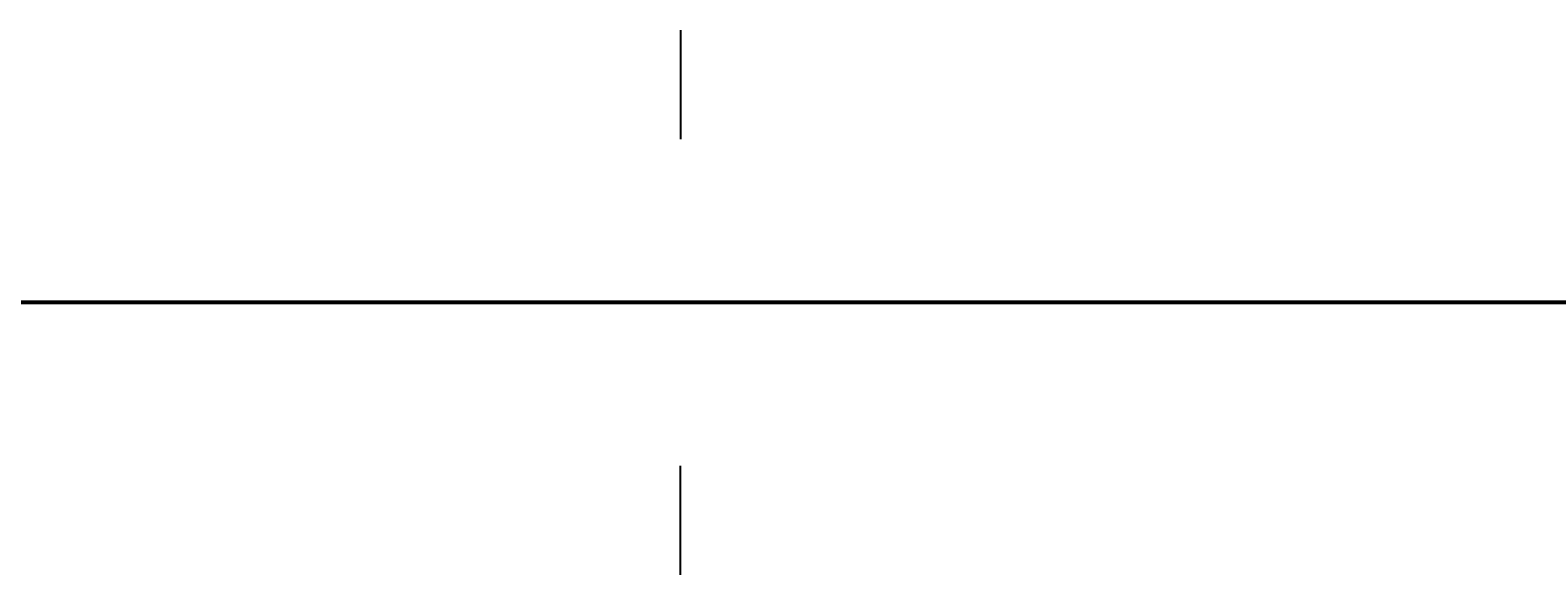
# Model space of a CAD drawing. Header units: millimetres. Extents: x -12354389001 to 271431, y -126469 to 48347.
# Tile 45 of 79: x -12333585953 to -12333123000, y -126265 to 40888. Entities that reach past the tile are written whole.
import ezdxf
from ezdxf.enums import TextEntityAlignment as Align

# ---------------------------------------------------------------- set-up
doc = ezdxf.new("R2010")
doc.units = ezdxf.units.MM
for name, pattern in [('1', [0]), ('4', [5, 3, -2]), ('BGS', [10, 0, 10])]:
    doc.linetypes.add(name, pattern=pattern)
doc.layers.get('0').update_dxf_attribs({"lineweight": 9})
doc.layers.add('00 opisy', color=7, linetype='Continuous', lineweight=25)
doc.layers.add('EBUPP', color=7, linetype='1', lineweight=30)
for name, color, linetype in [('EADOD', 7, 'Continuous'), ('EADTD', 7, 'Continuous'), ('EBTPO', 4, '4'), ('EBUOA', 7, 'Continuous'), ('EDZPD', 3, '1'), ('EDZTD', 3, 'Continuous'), ('SDROK', 7, 'Continuous'), ('SDRPK', 7, '1'), ('SZOPO', 7, 'BGS'), ('SZZPZ', 102, 'Continuous'), ('UCCPOR', 6, '1'), ('UEEOO', 1, 'Continuous'), ('UEEPA', 1, '1'), ('UEEPON', 1, '1'), ('UEETO', 1, 'Continuous'), ('UGGOO', 2, 'Continuous'), ('UGGPOR', 2, '1'), ('UKKOA', 7, 'Continuous'), ('UKKOO', 1, 'Continuous'), ('UKKPA', 1, '1'), ('UKKPB', 1, '1'), ('UKKTO', 1, 'Continuous'), ('UTTPO', 1, '1'), ('UTTTO', 2, 'Continuous'), ('UWWPO', 5, '4'), ('UWWTO', 5, 'Continuous'), ('WUKOS', 7, 'Continuous'), ('WUKPS', 7, '1'), ('ZAKRES', 2, '1')]:
    doc.layers.add(name, color=color, linetype=linetype)
doc.styles.get("Standard").update_dxf_attribs({"font": 'arial.ttf'})

# ---------------------------------------------------------------- blocks, each defined once
blk = doc.blocks.new('DLI')
blk.add_circle((0, 0), 0.09)
for centre, start, end in [((0, 0.750093), 30.14144, 149.85856), ((-0.713298, 0.231779), 102.145781, 221.858708), ((0.713298, 0.231779), 318.141292, 77.854219), ((-0.440797, -0.606751), 174.149498, 293.852913), ((0.440797, -0.606751), 246.147087, 5.850502)]:
    blk.add_arc(centre, 0.75, start, end)
blk = doc.blocks.new('TRA')
for p, q in [((-5.5, 2.7539), (-5.5, 1.7539)), ((-4.5, 2.7539), (-4.5, 1.7539)), ((4.5, 2.7539), (4.5, 1.7539)), ((5.5, 2.7539), (5.5, 1.7539)), ((-0.5, -2.2461), (-0.5, -3.2461)), ((0.5, -2.2461), (0.5, -3.2461))]:
    blk.add_line(p, q)
blk = doc.blocks.new('PNN')
for p, q in [((5.2, 0), (4.0686, 1.1314)), ((1.2, 0), (9.2, 0)), ((5.2, 0), (4.0686, -1.1314))]:
    blk.add_line(p, q)
blk = doc.blocks.new('SLS')
blk.add_circle((0, 0), 0.35)
blk = doc.blocks.new('LAT')
for p, q in [((0, 1.2), (0, 2)), ((-2, 0), (-1.2, 0)), ((1.2, 0), (2, 0)), ((0, -1.2), (0, -2))]:
    blk.add_line(p, q)
blk = doc.blocks.new('WLZ')
blk.add_circle((0, 0), 0.4)
blk = doc.blocks.new('WSP')
blk.add_circle((0, 0), 0.09)
blk = doc.blocks.new('Wrocławska 82')
at = {"layer": 'EBTPO', "linetype": '1'}
blk.add_line((-295145.85, 33807.06), (-295142.93, 33806.12), dxfattribs=at)
at = {"layer": 'EBUPP', "linetype": '1'}
for p, q in [((-295175.47, 34070.53), (-295124.37, 34060.31)), ((-295127.52, 34044.58), (-295178.62, 34054.81)), ((-295138.98, 33894.15), (-295129.49, 33934.97)), ((-295143.81, 33887.67), (-295142.14, 33894.88)), ((-295142.14, 33894.88), (-295138.98, 33894.15)), ((-295118.75, 33881.83), (-295143.81, 33887.67)), ((-295153.05, 33750), (-295144.14, 33785.5)), ((-295144.14, 33785.5), (-295127.01, 33781.2)), ((-295127.01, 33781.2), (-295134.84, 33750)), ((-295134.84, 33750), (-295144.89, 33709.93)), ((-295144.89, 33709.93), (-295162.03, 33714.23))]:
    blk.add_line(p, q, dxfattribs=at)
at = {"layer": 'EDZPD', "linetype": '1'}
for p, q in [((-295131.66, 34101.89), (-295162.23, 34112.55)), ((-295133.89, 34092.47), (-295165.07, 34103.31)), ((-295131, 33690.2), (-295154.59, 33689.94)), ((-295148.1, 33681.92), (-295130.71, 33680.71))]:
    blk.add_line(p, q, dxfattribs=at)
at = {"layer": 'SDRPK', "linetype": '1'}
for p, q in [((-295151.79, 34126.46), (-295141.84, 34122.85)), ((-295141.84, 34122.85), (-295131.86, 34119.49)), ((-295131.86, 34119.49), (-295134.21, 34108.72)), ((-295149.51, 34113.41), (-295134.24, 34108.73)), ((-295143.3, 34108.34), (-295142.34, 34111.21)), ((-295137.45, 34109.71), (-295138.16, 34105.38)), ((-295134.24, 34108.73), (-295104.56, 34098.51)), ((-295147.6, 34105.14), (-295143.3, 34108.34)), ((-295137.34, 34101.62), (-295154.94, 34107.66)), ((-295138.16, 34105.38), (-295137.34, 34101.62)), ((-295121.95, 34096.54), (-295137.34, 34101.62)), ((-295153.05, 34101.12), (-295139.23, 34096.28)), ((-295139.23, 34096.28), (-295125.36, 34091.57)), ((-295171.24, 34091.47), (-295115.97, 34080.35)), ((-295135.24, 34039.22), (-295145.57, 34041.11)), ((-295123.95, 34036.63), (-295135.24, 34039.22)), ((-295159.05, 33941.72), (-295144.31, 33938.36)), ((-295144.31, 33938.36), (-295131.09, 33935.34)), ((-295131.09, 33935.32), (-295140.37, 33895.44)), ((-295140.37, 33895.44), (-295147.37, 33897.28)), ((-295141.68, 33848.77), (-295146.94, 33853.58)), ((-295145.05, 33835.4), (-295145.79, 33834.71)), ((-295143.94, 33834.21), (-295145.05, 33835.4)), ((-295147.17, 33831.35), (-295143.94, 33834.21)), ((-295154.79, 33692.82), (-295132.22, 33693.35)), ((-295146.23, 33688.68), (-295131.01, 33686.69)), ((-295148.55, 33684.78), (-295139.99, 33684.86)), ((-295139.99, 33684.86), (-295132.89, 33684.78)), ((-295143.53, 33680.9), (-295133.85, 33664.95)), ((-295145.19, 33680.51), (-295135.35, 33664.52)), ((-295134.41, 33663.2), (-295132.95, 33660.57))]:
    blk.add_line(p, q, dxfattribs=at)
at = {"layer": 'SDRPK', "linetype": '4'}
for p, q in [((-295139.03, 34105.41), (-295151.99, 34110.03)), ((-295123.27, 34099.65), (-295139.03, 34105.41)), ((-295152.95, 34046.03), (-295131.23, 34041.75)), ((-295144.5, 34006.51), (-295144.28, 34007.35)), ((-295144.28, 34007.35), (-295142.86, 34006.99)), ((-295144.02, 34006.39), (-295143.81, 34007.23)), ((-295143.55, 34006.27), (-295143.33, 34007.11)), ((-295143.23, 34005.51), (-295142.86, 34006.99)), ((-295138.31, 34005.83), (-295142.86, 34006.99)), ((-295143.07, 34006.15), (-295144.5, 34006.51)), ((-295138.69, 34004.36), (-295138.31, 34005.83)), ((-295143.23, 34005.51), (-295138.69, 34004.36)), ((-295189.98, 33987.28), (-295142.01, 33973.96)), ((-295198.28, 33984.08), (-295143.61, 33968.66)), ((-295142.01, 33973.96), (-295143.61, 33968.66)), ((-295144.31, 33938.36), (-295143.16, 33943.57)), ((-295143.16, 33943.57), (-295127.95, 33940.14)), ((-295150.93, 33897.07), (-295141.61, 33879.84)), ((-295170.01, 33822.36), (-295122.69, 33806.84)), ((-295145.42, 33792.21), (-295099.98, 33821.45)), ((-295130.52, 33807.05), (-295171.02, 33820.16)), ((-295100.28, 33818.61), (-295143.52, 33791.47)), ((-295149.8, 33795.83), (-295143.16, 33793.66)), ((-295141.1, 33792.99), (-295136.22, 33791.39)), ((-295130.97, 33787.61), (-295143.28, 33791.66)), ((-295150.19, 33771.54), (-295143.52, 33791.47)), ((-295136.22, 33791.39), (-295110.67, 33783.05)), ((-295144.83, 33785.66), (-295146.89, 33777.21)), ((-295144.83, 33785.66), (-295144.17, 33785.5)), ((-295142.91, 33709.43), (-295132.74, 33750)), ((-295162.66, 33713.9), (-295145.03, 33709.45)), ((-295145.03, 33709.45), (-295144.89, 33709.93)), ((-295144.89, 33709.93), (-295142.91, 33709.43))]:
    blk.add_line(p, q, dxfattribs=at)
at = {"layer": 'SDRPK', "linetype": '1'}
blk.add_circle((-295145.06, 33949.6), 0.6, dxfattribs=at)
for centre, radius, start, end in [((-295178.7567, 33931.3413), 63.49, 304.200017, 309.936537), ((-295154.6364, 33849.0523), 37.5, 40.42656, 63.66378), ((-295148.4497, 33886.9255), 9.72, 227.23148, 303.60547), ((-295146.5118, 33859.5319), 13.86, 57.72132, 114.63899), ((-295148.0286, 33857.7619), 16.17, 7.02662, 56.52661), ((-295110.8606, 33886.0764), 54.06, 208.32063, 237.446), ((-295137.0372, 33852.9459), 4.34, 294.60739, 350.23818), ((-295138.6691, 33854.8894), 6.82, 243.80173, 300.28275), ((-294985.5532, 34169.988), 363.86, 244.891716, 247.354427), ((-295123.4892, 33635.7056), 31.16, 112.37335, 126.97282), ((-295125.075, 33639.3627), 25.6, 111.38605, 123.7835)]:
    blk.add_arc(centre, radius, start, end, dxfattribs=at)
at = {"layer": 'SZOPO', "linetype": 'BGS'}
for p, q in [((-295186.65, 34110.57), (-295142.52, 34095.29)), ((-295142.52, 34095.29), (-295117.06, 34086.32)), ((-295151.76, 34085.96), (-295136.88, 34083.01)), ((-295136.88, 34083.01), (-295123.56, 34080.36)), ((-295144.65, 34045.66), (-295128.44, 34042.55)), ((-295148.46, 34040.76), (-295121, 34035.15)), ((-295143.92, 33785.44), (-295142.68, 33790.8)), ((-295142.68, 33790.8), (-295132.77, 33787.53)), ((-295172.03, 33689.82), (-295109.35, 33691.13)), ((-295126.2, 33688.96), (-295135.1, 33690.38)), ((-295148.47, 33679.88), (-295140.44, 33681.55)), ((-295140.44, 33681.55), (-295131.12, 33680.19))]:
    blk.add_line(p, q, dxfattribs=at)
at = {"layer": 'UCCPOR', "linetype": '1'}
for p, q in [((-295090.28, 33938.11), (-295167.63, 33966.32)), ((-295091.31, 33937.53), (-295168.77, 33965.78)), ((-295138, 33786.02), (-295138.3, 33784.03)), ((-295071.67, 33770.07), (-295138, 33786.02)), ((-295137.32, 33785), (-295137.49, 33783.83)), ((-295071.85, 33769.26), (-295137.32, 33785))]:
    blk.add_line(p, q, dxfattribs=at)
at = {"layer": 'UEEPON', "linetype": '1'}
for p, q in [((-295135.62, 34119.39), (-295133.98, 34124.2)), ((-295136.79, 34116.99), (-295135.62, 34119.39)), ((-295138.01, 34114.46), (-295136.79, 34116.99)), ((-295140.04, 34110.29), (-295138.01, 34114.46)), ((-295145.66, 34109.61), (-295140.04, 34110.29)), ((-295145.66, 34109.61), (-295138.45, 34106.63)), ((-295138.45, 34106.63), (-295128.89, 34102.71)), ((-295153.68, 34100.01), (-295143.87, 34096.51)), ((-295143.87, 34096.51), (-295134.61, 34093.46)), ((-295134.61, 34093.46), (-295127.39, 34091.08)), ((-295145.11, 34087.02), (-295156.87, 34089.47)), ((-295134.86, 34085.12), (-295144.61, 34087.02)), ((-295132.1, 34084.59), (-295134.86, 34085.12)), ((-295149.32, 34041.65), (-295127.61, 34037.23)), ((-295148.57, 34039.51), (-295123.93, 34034.57)), ((-295140.66, 33839.3), (-295147.94, 33845.17)), ((-295150.12, 33842.72), (-295141.28, 33836.86)), ((-295136.35, 33837.11), (-295140.21, 33839.04)), ((-295134.09, 33835.99), (-295136.35, 33837.11)), ((-295141.28, 33836.86), (-295127.02, 33830.82)), ((-295128.05, 33789.38), (-295146.85, 33795.57)), ((-295162.97, 33691.13), (-295125.59, 33691.79)), ((-295140.13, 33689.4), (-295139.52, 33689.56)), ((-295139.52, 33689.56), (-295133.26, 33689.26))]:
    blk.add_line(p, q, dxfattribs=at)
at = {"layer": 'UEETO'}
for p, q in [((-295151.646, 34029.7849), (-295142.4175, 34029.7849)), ((-295137.915, 33880.9171), (-295129.8808, 33880.9171)), ((-295136.4247, 33784.6245), (-295128.4448, 33784.6245))]:
    blk.add_line(p, q, dxfattribs=at)
at = {"layer": 'UGGPOR', "linetype": '1'}
for p, q in [((-295156.47, 34109.39), (-295137.24, 34102.57)), ((-295137.24, 34102.57), (-295124.77, 34098.25)), ((-295144.79, 34097.74), (-295147.35, 34098.63)), ((-295138.52, 34095.58), (-295144.79, 34097.74)), ((-295128.38, 34092.19), (-295138.52, 34095.58))]:
    blk.add_line(p, q, dxfattribs=at)
at = {"layer": 'UKKOA'}
for p, q in [((-295148.7862, 34129.9693), (-295142.4022, 34129.9693)), ((-295136.07, 34122.72), (-295139.7909, 34120.3399)), ((-295146.0445, 34120.3399), (-295139.7909, 34120.3399)), ((-295135.45, 34075.71), (-295134.105, 34076.7253)), ((-295144.801, 33949.8088), (-295144.3759, 33949.9886)), ((-295144.3759, 33949.9886), (-295138.3828, 33949.9886)), ((-295143.1614, 33901.4671), (-295142.6828, 33901.8598)), ((-295142.6828, 33901.8598), (-295136.6897, 33901.8598)), ((-295135.5597, 33873.59), (-295129.1758, 33873.59))]:
    blk.add_line(p, q, dxfattribs=at)
at = {"layer": 'UKKPB', "linetype": '1'}
for p, q in [((-295144.06, 34125.53), (-295150.76, 34127.89)), ((-295140.58, 34124.3), (-295144.06, 34125.53)), ((-295136.36, 34122.82), (-295140.58, 34124.3)), ((-295136.08, 34122.72), (-295136.36, 34122.82)), ((-295135.79, 34122.62), (-295136.08, 34122.72)), ((-295126.78, 34119.73), (-295135.79, 34122.62)), ((-295152.22, 34079.13), (-295144.21, 34077.57)), ((-295144.21, 34077.57), (-295135.74, 34075.77)), ((-295135.74, 34075.77), (-295135.16, 34075.65)), ((-295135.16, 34075.65), (-295131.67, 34074.91)), ((-295143.74, 34075.34), (-295135.68, 34075.52)), ((-295144.28, 34075.33), (-295143.74, 34075.34)), ((-295135.45, 34075.41), (-295136.76, 34069.06)), ((-295148.69, 34075.23), (-295144.28, 34075.33)), ((-295136.76, 34069.06), (-295136.87, 34068.53)), ((-295136.87, 34068.53), (-295138.01, 34063.04)), ((-295132.85, 34000), (-295143.65, 33959.98)), ((-295138.78, 33974.59), (-295133.62, 33993.33)), ((-295145.82, 33948.1), (-295138.78, 33974.59)), ((-295143.65, 33959.98), (-295146.48, 33948.96)), ((-295149.54, 33942.32), (-295134.9, 33938.83)), ((-295134.9, 33938.83), (-295139.31, 33919.62)), ((-295139.31, 33919.62), (-295140.14, 33916.03)), ((-295140.14, 33916.03), (-295143.45, 33901.57)), ((-295143.54, 33901), (-295146.92, 33886.14)), ((-295146.7, 33885.74), (-295142.87, 33884.12)), ((-295142.87, 33884.12), (-295139.47, 33882.69)), ((-295139.47, 33882.69), (-295125.4, 33876.77)), ((-295136.38, 33671.17), (-295169.13, 33672.21)), ((-295179.91, 33671.5), (-295141.58, 33670.39)), ((-295111.37, 33671.13), (-295136.38, 33671.17)), ((-295141.58, 33670.39), (-295130.34, 33669.95))]:
    blk.add_line(p, q, dxfattribs=at)
at = {"layer": 'UKKTO'}
for p, q in [((-295135.45, 34075.71), (-295134.2153, 34076.2981)), ((-295134.2153, 34076.2981), (-295125.9639, 34076.2981)), ((-295145.06, 33949.6), (-295144.507, 33949.0328)), ((-295144.507, 33949.0328), (-295136.527, 33949.0328)), ((-295143.42, 33901.27), (-295143.1149, 33901.8899)), ((-295143.1149, 33901.8899), (-295135.1892, 33901.8899)), ((-295137.1198, 33873.761), (-295128.6513, 33873.761))]:
    blk.add_line(p, q, dxfattribs=at)
at = {"layer": 'UTTPO', "linetype": '1'}
for p, q in [((-295157.27, 33949.21), (-295140.37, 33945.7)), ((-295140.37, 33945.7), (-295137.52, 33944.51)), ((-295137.52, 33944.51), (-295124.74, 33941.59))]:
    blk.add_line(p, q, dxfattribs=at)
at = {"layer": 'UWWPO', "linetype": '1'}
for p, q in [((-295147.82, 34128.25), (-295138.8, 34125.89)), ((-295158.6, 34069.8), (-295137.63, 34065.73)), ((-295137.63, 34065.73), (-295138.15, 34063.07)), ((-295137.63, 34065.73), (-295123.82, 34063.06)), ((-295122.4, 33870.28), (-295155.95, 33881.78)), ((-295153.23, 33875.25), (-295122.35, 33868.7)), ((-295122.35, 33868.7), (-295155.71, 33871.84))]:
    blk.add_line(p, q, dxfattribs=at)
at = {"layer": 'UWWTO'}
blk.add_line((-295136.7088, 33879.6811), (-295128.7288, 33879.6811), dxfattribs=at)
at = {"layer": 'WUKPS', "linetype": '1'}
for p, q in [((-295163.83, 33825.5), (-295123.5, 33812.02)), ((-295150.42, 33821.73), (-295116.97, 33810.52)), ((-295144.34, 33819.69), (-295144.44, 33819.37)), ((-295118.38, 33809.61), (-295148.65, 33819.51)), ((-295143.39, 33819.37), (-295143.6, 33818.74)), ((-295144.74, 33818.24), (-295144.48, 33819.03)), ((-295142.44, 33819.06), (-295142.55, 33818.74)), ((-295141.49, 33818.74), (-295141.71, 33818.1)), ((-295143.79, 33817.92), (-295143.66, 33818.32)), ((-295142.84, 33817.61), (-295142.59, 33818.4)), ((-295140.54, 33818.42), (-295140.65, 33818.1)), ((-295139.6, 33818.1), (-295139.81, 33817.47)), ((-295138.65, 33817.78), (-295138.75, 33817.47)), ((-295141.89, 33817.3), (-295141.76, 33817.69)), ((-295140.94, 33816.99), (-295140.69, 33817.76)), ((-295137.7, 33817.47), (-295137.91, 33816.83)), ((-295139.04, 33816.37), (-295138.79, 33817.13)), ((-295136.75, 33817.15), (-295136.86, 33816.83)), ((-295139.99, 33816.68), (-295139.86, 33817.06)), ((-295135.8, 33816.83), (-295136.01, 33816.2)), ((-295137.14, 33815.75), (-295136.9, 33816.49)), ((-295134.85, 33816.51), (-295134.96, 33816.2)), ((-295138.09, 33816.06), (-295137.97, 33816.43)), ((-295136.19, 33815.44), (-295136.07, 33815.81)), ((-295135.24, 33815.13), (-295135, 33815.86)), ((-295134.29, 33814.82), (-295134.17, 33815.18)), ((-295142.98, 33786.73), (-295126.38, 33783.22)), ((-295142.01, 33786.52), (-295142.21, 33785.56)), ((-295140.05, 33786.11), (-295140.16, 33785.6)), ((-295135.32, 33783.92), (-295143.32, 33785.83)), ((-295138.09, 33785.7), (-295138.32, 33784.63)), ((-295136.14, 33785.28), (-295136.26, 33784.73)), ((-295134.18, 33784.87), (-295134.43, 33783.7)), ((-295126.85, 33781.83), (-295135.32, 33783.92))]:
    blk.add_line(p, q, dxfattribs=at)
for centre, radius in [((-295142.57, 33806.08), 0.37), ((-295144.9, 33799.58), 0.4)]:
    blk.add_circle(centre, radius, dxfattribs=at)
at = {"layer": 'ZAKRES', "linetype": '1'}
for p, q in [((-295181.58, 34109.08), (-295102.2, 34081.48)), ((-295071.02, 33691.65), (-295172.22, 33689.55))]:
    blk.add_line(p, q, dxfattribs=at)
at = {"layer": 'SZZPZ'}
for name, p in [('TRA', (-295134.24, 34104.64)), ('DLI', (-295145.94, 34094.18)), ('DLI', (-295140.07, 34092.13)), ('TRA', (-295149.05, 34089.56)), ('DLI', (-295135.13, 34090.5)), ('TRA', (-295131.43, 34084.94)), ('DLI', (-295141.93, 34038.07)), ('DLI', (-295136.05, 34036.33)), ('TRA', (-295138.72, 34025.94)), ('TRA', (-295147.76, 33988.36)), ('TRA', (-295145.61, 33954)), ('TRA', (-295146.29, 33864.99)), ('DLI', (-295143.17, 33863.58)), ('TRA', (-295140.08, 33854.64)), ('TRA', (-295134.92, 33824.16)), ('DLI', (-295145.93, 33817.88)), ('DLI', (-295143.48, 33816.81)), ('DLI', (-295141.47, 33816.1)), ('DLI', (-295138.91, 33815.24)), ('DLI', (-295135.72, 33814.25)), ('DLI', (-295132.77, 33813.09)), ('TRA', (-295133.78, 33802.25)), ('TRA', (-295149.61, 33680.7)), ('TRA', (-295134.82, 33674.96)), ('TRA', (-295144.03, 33666.23))]:
    blk.add_blockref(name, p, dxfattribs=at)
at = {"layer": 'UEEOO', "rotation": 161.809999}
blk.add_blockref('PNN', (-295127.56, 34100.13), dxfattribs=at)
at = {"layer": 'UEEPA'}
for p, rotation in [((-295144.86, 34087.02), 88.880012), ((-295140.44, 33839.13), 89.99999900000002), ((-295140.37, 33689.32), 87.510013)]:
    blk.add_blockref('LAT', p, dxfattribs=dict(at, rotation=rotation))
for p in [(-295144.86, 34087.02), (-295140.44, 33839.13), (-295140.37, 33689.32)]:
    blk.add_blockref('SLS', p, dxfattribs=at)
at = {"layer": 'UKKPA'}
for p, rotation in [((-295136.07, 34122.72), 342.19), ((-295135.45, 34075.71), 347.99)]:
    blk.add_blockref('WLZ', p, dxfattribs=dict(at, rotation=rotation))
for p in [(-295145.06, 33949.6), (-295143.42, 33901.27)]:
    blk.add_blockref('WLZ', p, dxfattribs=at)
at = {"layer": 'WUKOS'}
for p in [(-295134.57, 34039.37), (-295138.11, 34005.74), (-295143.42, 34005.49), (-295141.86, 33973.96), (-295143.37, 33968.33), (-295143.19, 33943.72), (-295144.09, 33938.45), (-295136.15, 33914.48), (-295135.76, 33914.4), (-295142.44, 33894.93), (-295139.16, 33894.38), (-295141.45, 33879.39), (-295142.82, 33863.54), (-295135, 33848.66), (-295140.51, 33839.15), (-295143.78, 33833.96), (-295142.6, 33806.07), (-295144.8, 33799.47), (-295143.46, 33791.69), (-295144.34, 33785.42), (-295134.69, 33749.89), (-295144.74, 33709.91), (-295134.89, 33691.07), (-295139.12, 33660.78)]:
    blk.add_blockref('WSP', p, dxfattribs=at)
at = {"layer": 'EADOD', "oblique": 15}
blk.add_text('Czyżewskiego', height=2.5, rotation=341.06, dxfattribs=at).set_placement((-295147.99, 34104.14), align=Align.TOP_LEFT)
at = {"layer": 'EADTD', "oblique": 15}
blk.add_text('27', height=2.5, rotation=75.92, dxfattribs=at).set_placement((-295140.61, 33746.25), align=Align.TOP_LEFT)
at = {"layer": 'EBUOA', "oblique": 15}
blk.add_text('i', height=2.5, dxfattribs=at).set_placement((-295144.85, 33744.73))
at = {"layer": 'EDZTD', "oblique": 15}
blk.add_text('475/119', height=2.5, dxfattribs=at).set_placement((-295153.44, 33705.02), align=Align.TOP_LEFT)
at = {"layer": 'SDROK', "oblique": 15}
for s, p in [('asf.', (-295145.76, 34069.99)), ('bet.', (-295144.48, 33913.23)), ('asf.', (-295136.83, 33874.69))]:
    blk.add_text(s, height=1.5, dxfattribs=at).set_placement(p)
for s, rotation, p in [('bet.', 76.91, (-295135.9, 33908.82)), ('j.asf.', 336.5, (-295134.51, 33841.3)), ('Tor przeszkód', 341.397, (-295151.36, 33805.23)), ('bet.', 75.92, (-295135.09, 33742.25)), ('ch.bruk', 301.58, (-295141.37, 33675.04))]:
    blk.add_text(s, height=1.5, rotation=rotation, dxfattribs=at).set_placement(p)
at = {"layer": 'UEEOO', "oblique": 15}
for rotation, p in [(64.14, (-295138.25, 34116.46)), (349.01, (-295137.08, 34086.68)), (333.48, (-295136.79, 33838.46)), (341.78, (-295149, 33797.38)), (357.28, (-295135.18, 33689.23))]:
    blk.add_text('eNA', height=1.8, rotation=rotation, dxfattribs=at).set_placement(p, align=Align.TOP_LEFT)
at = {"layer": 'UEETO', "oblique": 15}
for s, rotation, p in [('1-1.3/75', 348.19012, (-295141.27, 34087.46)), ('1-1.3/41', 332.93324, (-295139.02, 33838.2))]:
    blk.add_text(s, height=1.5, rotation=rotation, dxfattribs=at).set_placement(p, align=Align.TOP_LEFT)
blk.add_text('921d-3-29', height=1.5, dxfattribs=at).set_placement((-295151.51, 34030.28))
blk.add_text('971b-1-4', height=1.5, dxfattribs=at).set_placement((-295129.34, 33882.92), align=Align.TOP_RIGHT)
blk.add_text('971b-1-5', height=1.5, dxfattribs=at).set_placement((-295127.91, 33785.12), align=Align.RIGHT)
at = {"layer": 'UGGOO', "oblique": 15}
blk.add_text('gA125', height=1.8, rotation=340.98, dxfattribs=at).set_placement((-295147.82, 34099.72))
at = {"layer": 'UKKOA', "oblique": 15}
for s, p in [('217.40', (-295148.63, 34130.57)), ('215.31', (-295144.22, 33950.59)), ('214.61', (-295142.52, 33902.46))]:
    blk.add_text(s, height=1.8, dxfattribs=at).set_placement(p)
for s, p in [('215.20', (-295148.69, 34130.01)), ('k', (-295136, 34124.48)), ('215.06', (-295142.62, 34120.3)), ('k', (-295135.83, 34077.5)), ('k', (-295144.39, 33949.17)), ('k', (-295144.11, 33902.62)), ('211.70', (-295142.79, 33901.92))]:
    blk.add_text(s, height=1.8, dxfattribs=at).set_placement(p, align=Align.TOP_LEFT)
blk.add_text('217.36', height=1.8, dxfattribs=at).set_placement((-295139.15, 34120.94), align=Align.RIGHT)
for rotation, p in [(1.28999, (-295143.89, 34076.46)), (78.29999, (-295137.84, 34069.33)), (78.29702, (-295137.84, 34069.33))]:
    blk.add_text('k', height=1.8, rotation=rotation, dxfattribs=at).set_placement(p, align=Align.TOP_LEFT)
blk.add_text('214.35', height=1.8, dxfattribs=at).set_placement((-295128.53, 33875.99), align=Align.TOP_RIGHT)
at = {"layer": 'UKKOO', "oblique": 15}
for rotation, p in [(340.59, (-295142.78, 34126.42)), (77.06999, (-295140.75, 33919.91)), (337.16, (-295142.44, 33885.13))]:
    blk.add_text('k300', height=1.8, rotation=rotation, dxfattribs=at).set_placement(p, align=Align.TOP_LEFT)
at = {"layer": 'UKKTO', "oblique": 15}
for s, rotation, p in [('1-1.1/102', 350.73797, (-295152.48, 34080.21)), ('1-1.2/27', 80.94929, (-295137.87, 34068.04)), ('1-1.1/113', 74.0785, (-295140.75, 33919.91)), ('1-1.1/115', 338.66881, (-295142.44, 33885.13))]:
    blk.add_text(s, height=1.5, rotation=rotation, dxfattribs=at).set_placement(p, align=Align.TOP_LEFT)
for s, p in [('1-1.3/58', (-295143.89, 34076.46)), ('971b-1-2', (-295144.37, 33951.03))]:
    blk.add_text(s, height=1.5, dxfattribs=at).set_placement(p, align=Align.TOP_LEFT)
blk.add_text('971b-1-9', height=1.5, dxfattribs=at).set_placement((-295142.98, 33902.39))
blk.add_text('971b-1-11', height=1.5, dxfattribs=at).set_placement((-295128.12, 33875.76), align=Align.TOP_RIGHT)
at = {"layer": 'UTTTO', "oblique": 15}
blk.add_text('1-1.1/33', height=1.5, rotation=349.7948, dxfattribs=at).set_placement((-295136.11, 33945.13), align=Align.TOP_LEFT)
at = {"layer": 'UWWTO', "oblique": 15}
blk.add_text('971b-1-3', height=1.5, dxfattribs=at).set_placement((-295128.19, 33880.18), align=Align.RIGHT)
at = {"layer": 'WUKOS', "oblique": 15}
for s, p in [('217.64', (-295150.13, 34111.99)), ('216.32', (-295134.45, 34039.5)), ('215.25', (-295137.7, 34006.11)), ('215.30', (-295147.58, 34004.25)), ('215.15', (-295141.53, 33974.42)), ('215.05', (-295143.08, 33968.74)), ('214.67', (-295142.95, 33944.01)), ('214.68', (-295143.8, 33938.57)), ('214.63', (-295150.51, 33937.28)), ('214.43', (-295151.95, 33902.62)), ('214.35', (-295150.57, 33897.5)), ('214.70', (-295146.7, 33894.78)), ('214.82', (-295137.81, 33884.22)), ('214.17', (-295141.32, 33878.39)), ('213.89', (-295135.52, 33869.43)), ('214.26', (-295142.21, 33863.71)), ('213.54', (-295135.17, 33847.3)), ('213.65', (-295146.23, 33845.51)), ('213.71', (-295144.71, 33837.95)), ('213.54', (-295143.41, 33834.25)), ('213.51', (-295146.99, 33830.08)), ('213.43', (-295147.73, 33824.89)), ('213.42', (-295141.74, 33806.32)), ('213.26', (-295144.64, 33798.23)), ('212.63', (-295148.11, 33785.57)), ('211.90', (-295134.53, 33750.26)), ('211.88', (-295144.47, 33710.15)), ('212.00', (-295134.4, 33691.27)), ('211.37', (-295146.37, 33689.07)), ('211.11', (-295146.45, 33685.06)), ('209.99', (-295138.76, 33660.86))]:
    blk.add_text(s, height=1.8, dxfattribs=at).set_placement(p)
for s, rotation, p in [('214.71', 75.54, (-295136.16, 33914.85)), ('214.85', 79.22999, (-295134.83, 33914.14)), ('214.62', 76.85, (-295139.17, 33894.78)), ('213.76', 313.63, (-295148.58, 33855.74)), ('213.75', 313.63, (-295149.81, 33854.91)), ('213.29', 32.56999, (-295145.1, 33792.62)), ('213.23', 31.94, (-295143.25, 33791.87)), ('211.26', 348.24, (-295146.4, 33687.62)), ('210.89', 11.32999, (-295148.06, 33680.22))]:
    blk.add_text(s, height=1.8, rotation=rotation, dxfattribs=at).set_placement(p)

msp = doc.modelspace()

# ---------------------------------------------------------------- block references
at = {"layer": '00 opisy', "color": 7, "ltscale": 0.5, "xscale": 41788.44072896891, "zscale": 41788.44072896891}
msp.add_blockref('Wrocławska 82', (72579.819, -76527.721), dxfattribs=at)

doc.saveas('drawing.dxf')
